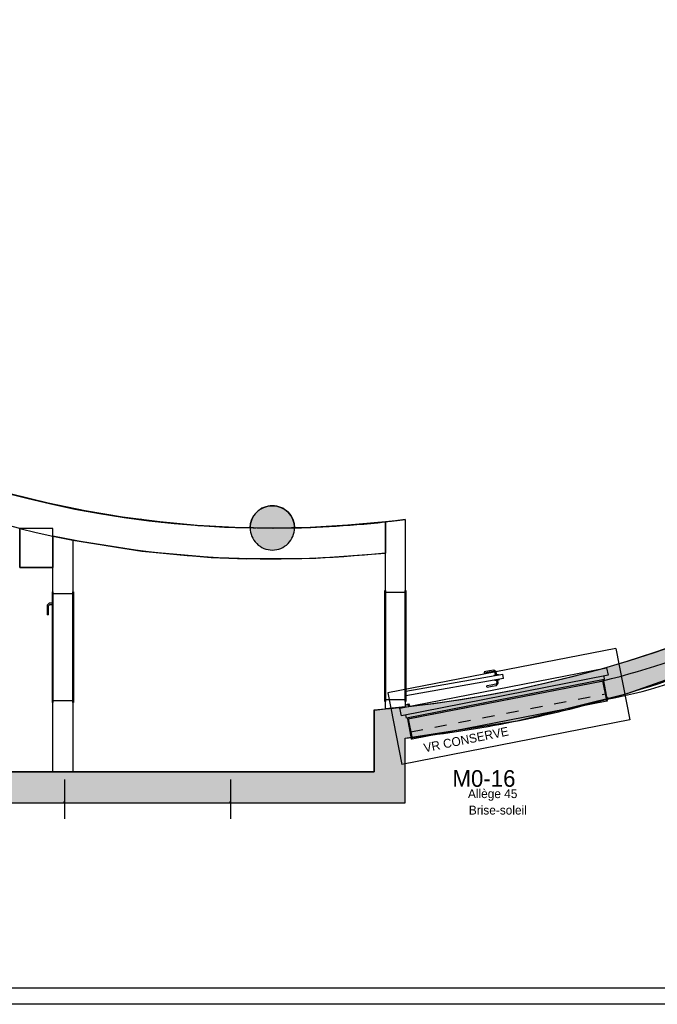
# Model space of a CAD drawing. Extents: x -24342 to 73038, y -9656 to 30949.
# Tile 14 of 118: x 1728 to 2303, y -4796 to -3907. Entities that reach past the tile are written whole.
import ezdxf
from ezdxf import colors
from ezdxf.entities.mleader import LeaderData, LeaderLine
from ezdxf.math import Vec2, Vec3

# ---------------------------------------------------------------- set-up
doc = ezdxf.new("R2010")
doc.units = 0
doc.set_wipeout_variables(frame=1)
for name, pattern in [('21.0032_xref_rdc_02_pro$0$Points tirets', [670.277762, 352.777767, -176.388884, 0, -141.111112]), ('21.0032_xref_rdc_02_pro$0$Tirets A', [220, 110, -110]), ('21.0032_xref_rdc_02_pro$0$Traits', [564.444447, 282.222223, -282.222223]), ('21.0032_xref_rdc_02_pro$0$Wipeout_Contour', [1000, 0, -1000]), ('ACAD_ISO12W100', [21, 12, -3, 0, -3, 0, -3])]:
    doc.linetypes.add(name, pattern=pattern)
for name, color, linetype in [('0_XREF', 250, 'Continuous'), ('21.0032_xref_rdc_02_pro$0$00-00 nomenclature fenetres amphi 300', 251, 'Continuous'), ('21.0032_xref_rdc_02_pro$0$01-01 Terrain 3D.Terrain', 251, 'Continuous'), ('21.0032_xref_rdc_02_pro$0$02-06 Poutre.Construction', 251, 'Continuous'), ('21.0032_xref_rdc_02_pro$0$06-05 Texte 50ème 20ème - DCE.Texte', 251, 'Continuous'), ('21.0032_xref_rdc_02_pro$0$08-01 2D Dessin général.2D', 251, 'Continuous'), ('21.0032_xref_rdc_02_pro$0$08-01 contour hachures', 251, 'Continuous'), ('21.0032_xref_rdc_02_pro$0$A-AREA-____-OTLN.Modèle IFC', 251, 'Continuous'), ('21.0032_xref_rdc_02_pro$0$A-DOOR-____-OTLN.Modèle IFC', 251, 'Continuous'), ('21.0032_xref_rdc_02_pro$0$A-GLAZ-____-OTLN.Modèle IFC', 251, 'Continuous'), ('21.0032_xref_rdc_02_pro$0$A-WALL-____-OTLN.Modèle IFC', 251, 'Continuous'), ('21.0032_xref_rdc_02_pro$0$C-TOPO-____-OTLN.Modèle IFC', 251, 'Continuous'), ('21.0032_xref_rdc_02_pro$0$S-COLS-____-OTLN.Modèle IFC', 251, 'Continuous'), ('2_INCENDIE', 30, 'Continuous')]:
    doc.layers.add(name, color=color, linetype=linetype)
doc.styles.add('21.0032_xref_rdc_02_pro$0$Standard', font='txt')
doc.styles.add('21.0032_xref_rdc_02_pro$0$STYLE_GENERE_3', font='txt')
doc.styles.get("Standard").update_dxf_attribs({"font": 'calibri.ttf'})

# ---------------------------------------------------------------- blocks, each defined once
blk = doc.blocks.new('21.0032_xref_rdc_02_pro$0$Mur_3_1', base_point=(20620, -46000))
at = {"layer": '21.0032_xref_rdc_02_pro$0$A-WALL-____-OTLN.Modèle IFC', "linetype": 'Continuous'}
blk.add_hatch(color=256, dxfattribs=at).paths.add_polyline_path([(20480, -45582.1), (20480, -45860), (20760, -45860), (20760, -45555.4, -0.00629)])
at = {"layer": '21.0032_xref_rdc_02_pro$0$A-WALL-____-OTLN.Modèle IFC', "linetype": 'Continuous', "flags": 128}
for points in [[(20480, -45582.1), (20480, -45860)], [(20760, -45860), (20760, -45555.4)]]:
    blk.add_lwpolyline(points, dxfattribs=at)
blk = doc.blocks.new('21.0032_xref_rdc_02_pro$0$Percement_8_1')
at = {"linetype": '21.0032_xref_rdc_02_pro$0$Wipeout_Contour', "ltscale": 202105.698171}
blk.add_wipeout([(22588.3, -45191.7), (22578.7, -45194.4), (22581.4, -45204), (22591, -45201.3)], dxfattribs=at).dxf.layer = '21.0032_xref_rdc_02_pro$0$A-WALL-____-OTLN.Modèle IFC'
at = {"layer": '21.0032_xref_rdc_02_pro$0$A-WALL-____-OTLN.Modèle IFC', "linetype": 'Continuous', "flags": 128}
for points in [[(22588.3, -45191.7), (22578.7, -45194.4)], [(22578.7, -45194.4), (22581.4, -45204)], [(22581.4, -45204), (22591, -45201.3)], [(22591, -45201.3), (22588.3, -45191.7)]]:
    blk.add_lwpolyline(points, dxfattribs=at)
blk = doc.blocks.new('21.0032_xref_rdc_02_pro$0$Mur_5_1', base_point=(20620, -45429))
at = {"layer": '21.0032_xref_rdc_02_pro$0$A-WALL-____-OTLN.Modèle IFC', "linetype": 'Continuous'}
for points in [[(30460, -34440, -0.38226), (20760, -45273.7), (20760, -45555.4, 0.041552), (22581.4, -45204), (22578.7, -45194.4), (22588.3, -45191.7), (22591, -45201.3, 0.02809), (23778.2, -44793.7), (23774.4, -44784.4), (23783.7, -44780.7), (23787.5, -44789.9, 0.040226), (25390.2, -43979.4), (25385, -43970.9), (25393.5, -43965.7), (25398.7, -43974.2, 0.02835), (26439.8, -43252.5), (26433.7, -43244.6), (26441.6, -43238.5), (26447.7, -43246.4, 0.040092), (27764.9, -42034.2), (27757.5, -42027.4), (27764.3, -42020.1), (27771.7, -42026.9, 0.028357), (28577.4, -41049), (28569.4, -41043.1), (28575.3, -41035), (28583.3, -41040.9, 0.040091), (29521.1, -39516.2), (29512.2, -39511.7), (29516.8, -39502.8), (29525.7, -39507.3, 0.028338), (30034.8, -38347.9), (30025.4, -38344.4), (30028.9, -38335), (30038.3, -38338.5, 0.067979), (30699.9, -35385.7), (30690, -35384.9), (30690.8, -35374.9), (30700.8, -35375.7, 0.020952), (30740, -34440)], [(22581.4, -45204, 0.000224), (22591, -45201.3)], [(20760, -45273.7, -0.006453), (20480, -45301.1), (20760, -45555.4)], [(20480, -45301.1), (20480, -45582.1, 0.00629), (20760, -45555.4)]]:
    blk.add_hatch(color=256, dxfattribs=at).paths.add_polyline_path(points)
at = {"layer": '21.0032_xref_rdc_02_pro$0$A-WALL-____-OTLN.Modèle IFC', "linetype": 'Continuous', "flags": 128}
blk.add_lwpolyline([(20480, -45301.1), (20480, -45582.1)], dxfattribs=at)
at = {"layer": '21.0032_xref_rdc_02_pro$0$A-WALL-____-OTLN.Modèle IFC', "linetype": 'Continuous'}
for radius, start, end in [(10900, 274.84173, 0), (11180, 285.73043, 292.1666), (11180, 276.16169, 285.67919)]:
    blk.add_arc((19560, -34440), radius, start, end, dxfattribs=at)
blk = doc.blocks.new('21.0032_xref_rdc_02_pro$0$Forme_1_1')
at = {"layer": '21.0032_xref_rdc_02_pro$0$C-TOPO-____-OTLN.Modèle IFC', "linetype": 'Continuous', "flags": 128}
for points in [[(20760, -45555.4), (21770.1, -45399.4), (22761.8, -45151.7), (23263.6, -44976.4), (23726.6, -44814.6), (24656.7, -44390.7), (25544.1, -43883.6), (26381.6, -43297.7), (27162, -42637.7), (27878.9, -41909.1), (27943.1, -41830.7), (28526.3, -41118.2), (29008.4, -40405), (29098.7, -40271.4), (29591.4, -39375.9), (30000.3, -38439.2), (30321.9, -37469), (30553.5, -36473.5), (30693.3, -35461), (30740, -34440), (30740, -32530), (30740, -32380)], [(20760, -46140), (20760, -45555.4)], [(11610, -46140), (15770.3, -46140), (17958.5, -46140), (20760, -46140)], [(24660, -47957.5), (24611.4, -47957.5), (23891.2, -47957.5), (17868.7, -47957.5), (16887.4, -47957.5), (10046.6, -47957.5), (9110, -47957.5)]]:
    blk.add_lwpolyline(points, dxfattribs=at)
blk = doc.blocks.new('21.0032_xref_rdc_02_pro$0$Percement_17_1')
at = {"linetype": '21.0032_xref_rdc_02_pro$0$Wipeout_Contour', "ltscale": 197631.469342}
blk.add_wipeout([(17688.3, -46130), (17678.3, -46130), (17678.3, -46140), (17688.3, -46140)], dxfattribs=at).dxf.layer = '21.0032_xref_rdc_02_pro$0$A-WALL-____-OTLN.Modèle IFC'
at = {"layer": '21.0032_xref_rdc_02_pro$0$A-WALL-____-OTLN.Modèle IFC', "linetype": '21.0032_xref_rdc_02_pro$0$Points tirets'}
blk.add_line((17683.3, -45930), (17683.3, -46340), dxfattribs=at)
at = {"layer": '21.0032_xref_rdc_02_pro$0$A-WALL-____-OTLN.Modèle IFC', "linetype": 'Continuous', "flags": 128}
for points in [[(17688.3, -46130), (17678.3, -46130)], [(17678.3, -46130), (17678.3, -46140)], [(17678.3, -46140), (17688.3, -46140)], [(17688.3, -46140), (17688.3, -46130)]]:
    blk.add_lwpolyline(points, dxfattribs=at)
blk = doc.blocks.new('21.0032_xref_rdc_02_pro$0$Percement_18_1')
at = {"linetype": '21.0032_xref_rdc_02_pro$0$Wipeout_Contour', "ltscale": 199854.828703}
blk.add_wipeout([(19186.6, -46130), (19176.6, -46130), (19176.6, -46140), (19186.6, -46140)], dxfattribs=at).dxf.layer = '21.0032_xref_rdc_02_pro$0$A-WALL-____-OTLN.Modèle IFC'
at = {"layer": '21.0032_xref_rdc_02_pro$0$A-WALL-____-OTLN.Modèle IFC', "linetype": '21.0032_xref_rdc_02_pro$0$Points tirets'}
blk.add_line((19181.6, -45930), (19181.6, -46340), dxfattribs=at)
at = {"layer": '21.0032_xref_rdc_02_pro$0$A-WALL-____-OTLN.Modèle IFC', "linetype": 'Continuous', "flags": 128}
for points in [[(19186.6, -46130), (19176.6, -46130)], [(19176.6, -46130), (19176.6, -46140)], [(19176.6, -46140), (19186.6, -46140)], [(19186.6, -46140), (19186.6, -46130)]]:
    blk.add_lwpolyline(points, dxfattribs=at)
blk = doc.blocks.new('21.0032_xref_rdc_02_pro$0$Mur_14_1', base_point=(20620, -46000))
at = {"layer": '21.0032_xref_rdc_02_pro$0$A-WALL-____-OTLN.Modèle IFC', "linetype": 'Continuous'}
for points in [[(11610, -45860), (11610, -46140), (11890, -45860)], [(11610, -46140), (11890, -46140), (11890, -45860)], [(20480, -45860), (11890, -45860), (11890, -46140), (13183.4, -46140), (13183.4, -46130), (13193.4, -46130), (13193.4, -46140), (14681.7, -46140), (14681.7, -46130), (14691.7, -46130), (14691.7, -46140), (16180, -46140), (16180, -46130), (16190, -46130), (16190, -46140), (17678.3, -46140), (17678.3, -46130), (17688.3, -46130), (17688.3, -46140), (19176.6, -46140), (19176.6, -46130), (19186.6, -46130), (19186.6, -46140), (20480, -46140)], [(20480, -45860), (20760, -46140), (20760, -45860)], [(20480, -46140), (20760, -46140), (20480, -45860)]]:
    blk.add_hatch(color=256, dxfattribs=at).paths.add_polyline_path(points)
at = {"layer": '21.0032_xref_rdc_02_pro$0$A-WALL-____-OTLN.Modèle IFC', "linetype": 'Continuous', "flags": 128}
for points in [[(11610, -46140), (11610, -45860)], [(20480, -45860), (11890, -45860)], [(20760, -46140), (20760, -45860)], [(11610, -46140), (13183.4, -46140)], [(13193.4, -46140), (14681.7, -46140)], [(14691.7, -46140), (16180, -46140)], [(16190, -46140), (17678.3, -46140)], [(17688.3, -46140), (19176.6, -46140)], [(19186.6, -46140), (20760, -46140)]]:
    blk.add_lwpolyline(points, dxfattribs=at)
blk = doc.blocks.new('21.0032_xref_rdc_02_pro$0$Mur_24_1', base_point=(17430, -44014))
at = {"layer": '21.0032_xref_rdc_02_pro$0$A-WALL-____-OTLN.Modèle IFC', "linetype": 'Continuous'}
for p, q in [((17280, -43662.3), (17280, -44014)), ((17580, -44014), (17580, -43662.3))]:
    blk.add_line(p, q, dxfattribs=at)
at = {"layer": '21.0032_xref_rdc_02_pro$0$A-WALL-____-OTLN.Modèle IFC', "linetype": 'Continuous', "flags": 128}
for points in [[(17580, -43662.3), (17280, -43662.3)], [(17280, -44014), (17580, -44014)]]:
    blk.add_lwpolyline(points, dxfattribs=at)
blk = doc.blocks.new('21.0032_xref_rdc_02_pro$0$Mur_218_1', base_point=(68756.5, -84280.5))
at = {"layer": '21.0032_xref_rdc_02_pro$0$01-01 Terrain 3D.Terrain', "linetype": 'Continuous'}
for radius, start in [(27000, 60.24473), (26400, 59.49751)]:
    blk.add_arc((47750, -67318), radius, start, 283.74337, dxfattribs=at)
blk = doc.blocks.new('21.0032_xref_rdc_02_pro$0$Poteau_13_1', base_point=(19560, -43657.8))
at = {"layer": '21.0032_xref_rdc_02_pro$0$S-COLS-____-OTLN.Modèle IFC', "linetype": 'Continuous'}
blk.add_hatch(color=256, dxfattribs=at).paths.add_polyline_path([(19360, -43657.8, 0.414214), (19560, -43857.8, 0.414214), (19760, -43657.8, 0.414214), (19560, -43457.8, 0.414214)])
at = {"layer": '21.0032_xref_rdc_02_pro$0$S-COLS-____-OTLN.Modèle IFC', "linetype": 'Continuous', "flags": 128}
blk.add_lwpolyline([(19360, -43657.8, 0.414214), (19560, -43857.8, 0.414214), (19760, -43657.8, 0.414214), (19560, -43457.8, 0.414214)], format="xyb", close=True, dxfattribs=at)
blk = doc.blocks.new('21.0032_xref_rdc_02_pro$0$Mur 1[9]_1', base_point=(8360, -48707.5))
at = {"layer": '21.0032_xref_rdc_02_pro$0$A-WALL-____-OTLN.Modèle IFC', "linetype": 'Continuous'}
blk.add_line((9260, -47807.5), (24510, -47807.5), dxfattribs=at)
blk = doc.blocks.new('21.0032_xref_rdc_02_pro$0$Mur 2[10]_1', base_point=(20670, -43581.6))
at = {"layer": '21.0032_xref_rdc_02_pro$0$A-WALL-____-OTLN.Modèle IFC', "linetype": 'Continuous'}
for p, q in [((20670.1, -43592.9), (20580, -43603.4)), ((20580, -43885.1), (20580, -43603.4)), ((20661.9, -43593.9), (20760, -43581.6)), ((20760, -43581.6), (20670.1, -43592.9)), ((20760, -43581.6), (20760, -43863.9)), ((20580, -45273.7), (20580, -43885.1)), ((20760, -43863.9), (20760, -45273.7)), ((20580, -45292.2), (20580, -45273.7)), ((20670, -45283.3), (20580, -45292.2)), ((20580, -45292.2), (20654.3, -45284.9)), ((20669.9, -45283.3), (20654.3, -45284.9)), ((20670, -45283.3), (20669.9, -45283.3)), ((20760, -45273.7), (20670, -45283.3)), ((20670, -45283.3), (20677.1, -45282.6)), ((20760, -45273.7), (20677.1, -45282.6))]:
    blk.add_line(p, q, dxfattribs=at)
blk = doc.blocks.new('21.0032_xref_rdc_02_pro$0$Elément Modèle 1[11]_1', base_point=(20760, -45279.1))
at = {"layer": '21.0032_xref_rdc_02_pro$0$A-DOOR-____-OTLN.Modèle IFC', "linetype": 'Continuous'}
for p, q in [((20575, -44224.1), (20580, -44224.1)), ((20575, -45224.1), (20575, -44224.1)), ((20580, -44224.1), (20580, -45224.1)), ((20580, -44239.1), (20760, -44239.1)), ((20760, -44224.1), (20765, -44224.1)), ((20760, -45224.1), (20760, -44224.1)), ((20765, -44224.1), (20765, -45224.1)), ((21519.8, -44947.7), (21472.9, -44956)), ((21473.6, -44959.9), (21472.9, -44956)), ((21474.3, -44963.9), (21473.6, -44959.9)), ((21515.7, -44960.6), (21475, -44967.8)), ((21556.3, -44953.5), (21515.7, -44960.6)), ((21559.1, -44940.8), (21519.8, -44947.7)), ((21569.6, -44962.8), (21556.3, -44953.5)), ((21580.6, -44955.8), (21559.1, -44940.8)), ((21573.5, -44984.9), (21569.6, -44962.8)), ((21585.3, -44982.8), (21580.6, -44955.8)), ((20765, -45132.6), (21639.4, -44978.4)), ((21646.3, -45017.8), (20765, -45173.2)), ((21475, -44967.8), (21474.3, -44963.9)), ((21559.7, -44987.3), (21569.2, -44985.7)), ((21559.7, -44987.3), (21560.6, -44992.3)), ((21568.4, -45036.6), (21567.5, -45031.7)), ((21577.9, -45034.9), (21568.4, -45036.6)), ((21569.2, -44985.7), (21579.4, -44983.9)), ((21588.1, -45033.1), (21577.9, -45034.9)), ((21579.4, -44983.9), (21589.6, -44982.1)), ((21582.2, -45034.2), (21586.1, -45056.5)), ((21598.3, -45031.3), (21588.1, -45033.1)), ((21589.6, -44982.1), (21599.1, -44980.4)), ((21598.8, -45059.3), (21594, -45032.1)), ((21607.8, -45029.6), (21598.3, -45031.3)), ((21600, -44985.3), (21599.1, -44980.4)), ((21607.8, -45029.6), (21606.9, -45024.7)), ((21646.3, -45017.8), (21639.4, -44978.4)), ((21536.2, -45076.8), (21495.5, -45084)), ((21496.2, -45087.9), (21495.5, -45084)), ((21496.9, -45091.9), (21496.2, -45087.9)), ((21497.6, -45095.8), (21496.9, -45091.9)), ((21497.6, -45095.8), (21544.6, -45087.5)), ((21576.9, -45069.6), (21536.2, -45076.8)), ((21544.6, -45087.5), (21583.9, -45080.6)), ((21586.1, -45056.5), (21576.9, -45069.6)), ((21583.9, -45080.6), (21598.8, -45059.3)), ((20580, -45224.1), (20575, -45224.1)), ((20760, -45209.1), (20580, -45209.1)), ((20765, -45224.1), (20760, -45224.1))]:
    blk.add_line(p, q, dxfattribs=at)
blk = doc.blocks.new('21.0032_xref_rdc_02_pro$0$Elément Modèle 2[12]_1', base_point=(22506.8, -44566.5))
at = {"layer": '21.0032_xref_rdc_02_pro$0$A-GLAZ-____-OTLN.Modèle IFC', "linetype": 'Continuous'}
for p, q in [((20711.1, -45284.3), (22575.8, -44919.9)), ((22575.8, -44919.9), (22589.2, -44988.6)), ((22589.2, -44988.6), (20724.5, -45353)), ((22555.7, -45025.7), (20769.5, -45374.7)), ((20781.3, -45382.6), (22547.8, -45037.4)), ((22577.7, -45216.4), (22542.9, -45038.4)), ((22545.9, -45027.6), (22547.8, -45037.4)), ((22547.8, -45037.4), (22582.6, -45215.5)), ((22550, -44996.2), (22555.7, -45025.7)), ((20821.6, -45563.2), (22578.4, -45219.9)), ((22578.2, -45218.9), (22577.7, -45216.4)), ((22578.2, -45218.9), (22583.1, -45218)), ((22578.4, -45219.9), (22578.2, -45218.9)), ((22578.4, -45219.9), (22583.3, -45219)), ((22582.6, -45215.5), (22583.1, -45218)), ((22583.1, -45218), (22583.3, -45219)), ((20724.5, -45353), (20711.1, -45284.3)), ((20771.1, -45252.2), (20772.8, -45251.8)), ((20772, -45257.1), (20771.1, -45252.2)), ((20773.7, -45256.7), (20772, -45257.1)), ((20772.8, -45251.8), (20776.9, -45251)), ((20772.8, -45251.8), (20773.7, -45256.7)), ((20777.9, -45255.9), (20773.7, -45256.7)), ((20793.2, -45247.8), (20776.9, -45251)), ((20777.9, -45255.9), (20786.7, -45254.2)), ((20786.7, -45254.2), (20789.6, -45268.9)), ((20796.1, -45249.8), (20793.2, -45247.8)), ((20799.4, -45267), (20796.1, -45249.8)), ((20769.5, -45374.7), (20763.8, -45345.3)), ((20781.3, -45382.6), (20779.3, -45372.8)), ((20816.1, -45560.7), (20781.3, -45382.6)), ((20786.2, -45381.7), (20821, -45559.7)), ((20816.5, -45563.2), (20816.1, -45560.7)), ((20816.5, -45563.2), (20821.5, -45562.2)), ((20816.7, -45564.2), (20816.5, -45563.2)), ((20816.7, -45564.2), (20821.6, -45563.2)), ((20821, -45559.7), (20821.5, -45562.2)), ((20821.5, -45562.2), (20821.6, -45563.2))]:
    blk.add_line(p, q, dxfattribs=at)
blk = doc.blocks.new('21.0032_xref_rdc_02_pro$0$Mur 3[17]_1', base_point=(27386.9, -29306.8))
at = {"layer": '21.0032_xref_rdc_02_pro$0$A-WALL-____-OTLN.Modèle IFC', "linetype": 'Continuous'}
for p, q in [((17537.7, -43435.5), (17207.3, -43354.8)), ((17276.6, -43371.5), (17359.5, -43391.9)), ((17410.2, -43404.3), (17359.5, -43391.9)), ((17400, -43401.8), (17555.6, -43439.2)), ((17870.8, -43503.9), (17537.7, -43435.5)), ((17549.3, -43437.6), (17608.9, -43450)), ((17608.9, -43450), (17692.5, -43467.3)), ((17692.5, -43467.3), (17738.3, -43476.7)), ((17731, -43475.2), (17886.8, -43506.6)), ((18206.3, -43560.1), (17870.8, -43503.9)), ((17881.2, -43505.5), (17943.9, -43516.1)), ((17943.9, -43516.1), (18028.1, -43530.2)), ((18028.1, -43530.2), (18068.7, -43537)), ((18064.8, -43536.4), (18220.3, -43561.9)), ((18543.5, -43603.8), (18206.3, -43560.1)), ((18215.4, -43561.1), (18281.1, -43569.7)), ((18281.1, -43569.7), (18365.8, -43580.7)), ((18400.9, -43585.3), (18365.8, -43580.7)), ((18400.9, -43585.3), (18555.6, -43604.9)), ((18882.2, -43635), (18543.5, -43603.8)), ((18551.4, -43604.4), (18620.1, -43610.8)), ((18620.1, -43610.8), (18705.1, -43618.7)), ((18705.1, -43618.7), (18723.7, -43620.4)), ((18723.7, -43620.4), (18724.4, -43620.5)), ((18739.3, -43621.9), (18892.3, -43635.6)), ((20580, -43603.4), (20241.4, -43634.8)), ((20242.7, -43634.6), (20580, -43603.4)), ((20580, -43603.4), (20580, -43885.1)), ((17280, -43662.3), (17429.7, -43698.1)), ((17429.7, -43698.1), (17580, -43731.4)), ((19221.7, -43653.8), (18882.2, -43635)), ((18888.7, -43635.3), (18960.4, -43639.3)), ((18960.4, -43639.3), (19045.6, -43644.1)), ((19045.6, -43644.1), (19067.7, -43645.3)), ((19079.9, -43646), (19229.9, -43653.9)), ((19561.8, -43660), (19221.7, -43653.8)), ((19227, -43653.8), (19301.4, -43655.2)), ((19301.4, -43655.2), (19386.8, -43656.8)), ((19386.8, -43656.8), (19413.6, -43657.3)), ((19423, -43657.5), (19567.9, -43659.9)), ((19901.8, -43653.7), (19561.8, -43660)), ((19565.7, -43659.9), (19728.2, -43656.9)), ((19728.2, -43656.9), (19764.1, -43656.2)), ((19770.7, -43656.1), (19905.9, -43653.4)), ((20241.4, -43634.8), (19901.8, -43653.7)), ((19904.4, -43653.5), (20069.5, -43644.3)), ((20069.5, -43644.3), (20127.2, -43641.1)), ((20130.9, -43640.9), (20243.4, -43634.6)), ((17580, -43731.4), (17669.9, -43750.1)), ((17669.9, -43750.1), (17760, -43767.9)), ((17760, -43767.9), (18381.6, -43866.6)), ((17846.9, -43784.3), (17760, -43767.9)), ((18381.6, -43866.6), (17846.9, -43784.3)), ((18381.6, -43866.6), (19008.4, -43924)), ((18525.6, -43883.5), (18381.6, -43866.6)), ((19008.4, -43924), (18525.6, -43883.5)), ((19952.3, -43931.9), (20580, -43885.1)), ((19008.4, -43924), (19322.9, -43937)), ((19209.8, -43933.5), (19008.4, -43924)), ((19322.9, -43937), (19209.8, -43933.5)), ((19322.9, -43937), (19952.3, -43931.9)), ((19895.8, -43934.1), (19322.9, -43937)), ((19952.3, -43931.9), (19895.8, -43934.1))]:
    blk.add_line(p, q, dxfattribs=at)
blk = doc.blocks.new('21.0032_xref_rdc_02_pro$0$Mur 6[35]_1', base_point=(17670, -43731.4))
at = {"layer": '21.0032_xref_rdc_02_pro$0$A-WALL-____-OTLN.Modèle IFC', "linetype": 'Continuous'}
for p, q in [((17580, -44014), (17580, -43731.4)), ((17580, -43731.4), (17669.9, -43750.1)), ((17669.9, -43750.1), (17760, -43767.9)), ((17760, -43767.9), (17760, -45860)), ((17580, -45860), (17580, -44014)), ((17760, -45860), (17580, -45860))]:
    blk.add_line(p, q, dxfattribs=at)
blk = doc.blocks.new('21.0032_xref_rdc_02_pro$0$Elément Modèle 4[36]_1', base_point=(17580, -44248.6))
at = {"layer": '21.0032_xref_rdc_02_pro$0$A-DOOR-____-OTLN.Modèle IFC', "linetype": 'Continuous'}
for p, q in [((17575, -45233.6), (17575, -44233.6)), ((17575, -44233.6), (17580, -44233.6)), ((17580, -44233.6), (17580, -45233.6)), ((17580, -44248.6), (17760, -44248.6)), ((17760, -45233.6), (17760, -44233.6)), ((17760, -44233.6), (17765, -44233.6)), ((17765, -44233.6), (17765, -45233.6)), ((17547.3, -44337.6), (17529, -44356)), ((17575, -44337.6), (17547.3, -44337.6)), ((17529, -44356), (17529, -44395.9)), ((17529, -44395.9), (17529, -44443.6)), ((17541, -44360.9), (17552.3, -44349.6)), ((17541, -44402.3), (17541, -44360.9)), ((17541, -44443.6), (17541, -44402.3)), ((17552.3, -44349.6), (17575, -44349.6)), ((17532.9, -44443.6), (17529, -44443.6)), ((17537, -44443.6), (17532.9, -44443.6)), ((17541, -44443.6), (17537, -44443.6)), ((17760, -45218.6), (17580, -45218.6)), ((17580, -45233.6), (17575, -45233.6)), ((17765, -45233.6), (17760, -45233.6))]:
    blk.add_line(p, q, dxfattribs=at)
blk = doc.blocks.new('21.0032_xref_rdc_02_pro$0$Poutre_78_1', base_point=(20809.1, -45499.1))
at = {"layer": '21.0032_xref_rdc_02_pro$0$02-06 Poutre.Construction', "linetype": '21.0032_xref_rdc_02_pro$0$Tirets A'}
for p, q in [((20786.1, -45381.3), (22542.9, -45038.4)), ((22565.9, -45156.2), (22542.9, -45038.4)), ((20809.1, -45499.1), (22565.9, -45156.2)), ((20809.1, -45499.1), (20786.1, -45381.3))]:
    blk.add_line(p, q, dxfattribs=at)
blk = doc.blocks.new('21.0032_xref_rdc_02_pro$0$Poutre_79_1', base_point=(20809.1, -45499.1))
at = {"layer": '21.0032_xref_rdc_02_pro$0$02-06 Poutre.Construction', "linetype": '21.0032_xref_rdc_02_pro$0$Tirets A'}
for p, q in [((20786.1, -45381.3), (22542.9, -45038.4)), ((22565.9, -45156.2), (22542.9, -45038.4)), ((20809.1, -45499.1), (22565.9, -45156.2)), ((20809.1, -45499.1), (20786.1, -45381.3))]:
    blk.add_line(p, q, dxfattribs=at)
blk = doc.blocks.new('21.0032_xref_rdc_02_pro$0$Poutre_80_1', base_point=(20809.1, -45499.1))
at = {"layer": '21.0032_xref_rdc_02_pro$0$02-06 Poutre.Construction', "linetype": '21.0032_xref_rdc_02_pro$0$Tirets A'}
for p, q in [((20786.1, -45381.3), (22542.9, -45038.4)), ((22565.9, -45156.2), (22542.9, -45038.4)), ((20809.1, -45499.1), (22565.9, -45156.2)), ((20809.1, -45499.1), (20786.1, -45381.3))]:
    blk.add_line(p, q, dxfattribs=at)
blk = doc.blocks.new('21.0032_xref_rdc_02_pro$0$Poutre_81_1', base_point=(20809.1, -45499.1))
at = {"layer": '21.0032_xref_rdc_02_pro$0$02-06 Poutre.Construction', "linetype": '21.0032_xref_rdc_02_pro$0$Tirets A'}
for p, q in [((20786.1, -45381.3), (22542.9, -45038.4)), ((22565.9, -45156.2), (22542.9, -45038.4)), ((20809.1, -45499.1), (22565.9, -45156.2)), ((20809.1, -45499.1), (20786.1, -45381.3))]:
    blk.add_line(p, q, dxfattribs=at)
blk = doc.blocks.new('21.0032_xref_rdc_02_pro')
at = {"layer": '21.0032_xref_rdc_02_pro$0$08-01 2D Dessin général.2D', "linetype": 'Continuous', "flags": 128}
blk.add_lwpolyline([(2254.29, -4503.84, 0.047469), (2376.62, -4461.33)], format="xyb", dxfattribs=at)
at = {"layer": '21.0032_xref_rdc_02_pro$0$08-01 contour hachures', "linetype": '21.0032_xref_rdc_02_pro$0$Traits', "flags": 128}
for points in [[(2266.1, -4474.54), (2060.2, -4514.69)], [(2266.1, -4474.54), (2278.7, -4539.14)], [(2060.2, -4514.69), (2072.8, -4579.29)], [(2278.7, -4539.14), (2072.8, -4579.29)]]:
    blk.add_lwpolyline(points, dxfattribs=at)
at = {"layer": '21.0032_xref_rdc_02_pro$0$A-AREA-____-OTLN.Modèle IFC', "linetype": 'Continuous', "flags": 128}
blk.add_lwpolyline([(1189, -4586), (2048, -4586), (2048, -4530.11, 0.002303), (2058, -4529.22), (2058, -4388.51, -0.079551), (1758, -4373.14), (1758, -4401.4), (1728, -4401.4), (1728, -4366.23, -0.176116), (1189, -4004.55), (1189, -4184)], format="xyb", close=True, dxfattribs=at)
at = {"layer": '21.0032_xref_rdc_02_pro$0$A-DOOR-____-OTLN.Modèle IFC', "linetype": 'Continuous', "xscale": 0.1, "yscale": 0.1, "zscale": 0.1}
for name, p in [('21.0032_xref_rdc_02_pro$0$Elément Modèle 4[36]_1', (1758, -4424.86)), ('21.0032_xref_rdc_02_pro$0$Elément Modèle 1[11]_1', (2076, -4527.91))]:
    blk.add_blockref(name, p, dxfattribs=at)
at = {"layer": '21.0032_xref_rdc_02_pro$0$A-WALL-____-OTLN.Modèle IFC', "linetype": 'Continuous', "xscale": 0.1, "yscale": 0.1, "zscale": 0.1}
for name, p in [('21.0032_xref_rdc_02_pro$0$Mur 3[17]_1', (2738.69, -2930.68)), ('21.0032_xref_rdc_02_pro$0$Mur 2[10]_1', (2067, -4358.16)), ('21.0032_xref_rdc_02_pro$0$Mur 6[35]_1', (1767, -4373.14)), ('21.0032_xref_rdc_02_pro$0$Percement_8_1', (0, 0))]:
    blk.add_blockref(name, p, dxfattribs=at)
at = {"layer": '21.0032_xref_rdc_02_pro$0$A-WALL-____-OTLN.Modèle IFC', "xscale": 0.1, "yscale": 0.1, "zscale": 0.1}
for name, p in [('21.0032_xref_rdc_02_pro$0$Mur_24_1', (1743, -4401.4)), ('21.0032_xref_rdc_02_pro$0$Mur_3_1', (2062, -4600))]:
    blk.add_blockref(name, p, dxfattribs=at)
at = {"layer": '21.0032_xref_rdc_02_pro$0$S-COLS-____-OTLN.Modèle IFC', "xscale": 0.1, "yscale": 0.1, "zscale": 0.1}
blk.add_blockref('21.0032_xref_rdc_02_pro$0$Poteau_13_1', (1956, -4365.78), dxfattribs=at)
at = {"layer": '21.0032_xref_rdc_02_pro$0$00-00 nomenclature fenetres amphi 300', "linetype": 'Continuous', "insert": (2146.99, -4592.05), "char_height": 15, "attachment_point": 5, "style": '21.0032_xref_rdc_02_pro$0$STYLE_GENERE_3'}
blk.add_mtext('\\A1;M0-16', dxfattribs=at)
at = {"layer": '21.0032_xref_rdc_02_pro$0$06-05 Texte 50ème 20ème - DCE.Texte', "linetype": 'Continuous', "insert": (2130.87, -4556.86), "char_height": 8, "attachment_point": 5, "rotation": 11.42405, "style": '21.0032_xref_rdc_02_pro$0$Standard'}
blk.add_mtext('\\A1;VR CONSERVE', dxfattribs=at)
at = {"layer": '21.0032_xref_rdc_02_pro$0$06-05 Texte 50ème 20ème - DCE.Texte', "linetype": 'Continuous', "char_height": 8, "attachment_point": 5, "style": '21.0032_xref_rdc_02_pro$0$Standard'}
for s, insert in [('\\A1;Allège 45', (2154.85, -4606.86)), ('\\A1;Brise-soleil', (2159.49, -4620.56))]:
    blk.add_mtext(s, dxfattribs=dict(at, insert=insert))
at = {"layer": '21.0032_xref_rdc_02_pro$0$08-01 2D Dessin général.2D', "linetype": 'Continuous', "flags": 128}
blk.add_lwpolyline([(2258.14, -4520.4, 0.06685), (2380.14, -4479.84)], format="xyb", dxfattribs=at)
at = {"layer": '21.0032_xref_rdc_02_pro$0$A-AREA-____-OTLN.Modèle IFC', "linetype": 'Continuous', "flags": 128}
blk.add_lwpolyline([(2753.65, -2928), (2720.09, -2928, 0.243428), (1976, -2522.22, -0.999999), (1936, -2522.22, 0.018837), (1866.68, -2526.34, 0.045559), (1701.96, -2557.69, 0.328606), (1034.22, -3424, -0.414214), (1054.22, -3444, -0.414214), (1034.22, -3464, 0.401562), (1936, -4365.78, -0.999999), (1976, -4365.78, 0.027214), (2076, -4358.16), (2076, -4527.37, 0.38226), (3046, -3444), (3046, -3171), (2983.5, -3171), (2983.5, -3133), (3011.5, -3133), (3011.5, -2943), (2940.9, -2943, 0.047883), (2827.62, -2764.8), (2705.57, -2860.35, -0.021851)], format="xyb", close=True, dxfattribs=at)
at = {"layer": '21.0032_xref_rdc_02_pro$0$01-01 Terrain 3D.Terrain', "xscale": 0.1, "yscale": 0.1, "zscale": 0.1}
blk.add_blockref('21.0032_xref_rdc_02_pro$0$Mur_218_1', (6875.65, -8428.05), dxfattribs=at)
at = {"layer": '21.0032_xref_rdc_02_pro$0$02-06 Poutre.Construction', "xscale": 0.1, "yscale": 0.1, "zscale": 0.1}
for name in ['21.0032_xref_rdc_02_pro$0$Poutre_78_1', '21.0032_xref_rdc_02_pro$0$Poutre_79_1', '21.0032_xref_rdc_02_pro$0$Poutre_80_1', '21.0032_xref_rdc_02_pro$0$Poutre_81_1']:
    blk.add_blockref(name, (2080.91, -4549.91), dxfattribs=at)
at = {"layer": '21.0032_xref_rdc_02_pro$0$A-GLAZ-____-OTLN.Modèle IFC', "linetype": 'Continuous', "xscale": 0.1, "yscale": 0.1, "zscale": 0.1}
blk.add_blockref('21.0032_xref_rdc_02_pro$0$Elément Modèle 2[12]_1', (2250.68, -4456.65), dxfattribs=at)
at = {"layer": '21.0032_xref_rdc_02_pro$0$A-WALL-____-OTLN.Modèle IFC', "xscale": 0.1, "yscale": 0.1, "zscale": 0.1}
blk.add_blockref('21.0032_xref_rdc_02_pro$0$Mur_5_1', (2062, -4542.9), dxfattribs=at)
at = {"layer": '21.0032_xref_rdc_02_pro$0$C-TOPO-____-OTLN.Modèle IFC', "linetype": 'Continuous', "xscale": 0.1, "yscale": 0.1, "zscale": 0.1}
blk.add_blockref('21.0032_xref_rdc_02_pro$0$Forme_1_1', (0, 0), dxfattribs=at)
at = {"layer": '21.0032_xref_rdc_02_pro$0$A-WALL-____-OTLN.Modèle IFC', "linetype": 'Continuous', "xscale": 0.1, "yscale": 0.1, "zscale": 0.1}
for name in ['21.0032_xref_rdc_02_pro$0$Percement_17_1', '21.0032_xref_rdc_02_pro$0$Percement_18_1']:
    blk.add_blockref(name, (0, 0), dxfattribs=at)
blk.add_blockref('21.0032_xref_rdc_02_pro$0$Mur 1[9]_1', (836, -4870.75), dxfattribs=at)
at = {"layer": '21.0032_xref_rdc_02_pro$0$A-WALL-____-OTLN.Modèle IFC', "xscale": 0.1, "yscale": 0.1, "zscale": 0.1}
blk.add_blockref('21.0032_xref_rdc_02_pro$0$Mur_14_1', (2062, -4600), dxfattribs=at)

msp = doc.modelspace()

# ---------------------------------------------------------------- block references
at = {"layer": '0_XREF', "linetype": 'ACAD_ISO12W100'}
msp.add_blockref('21.0032_xref_rdc_02_pro', (0, 0), dxfattribs=at)

# ---------------------------------------------------------------- next in the draw order: leaders
at = {"layer": '2_INCENDIE'}
ml = msp.add_multileader_mtext('Standard', dxfattribs=at)
ml.set_content('CENTRALE DE COMMANDE ( AUTOMATE ) \\PVENTILATION NATURELLE DE LA GALERIE\\P\\P3 INTERRUPTEURS DE COMMANDE \\PDE LA VENTILATION MANUELLE', color=256)
ml.set_leader_properties()
ml.build(insert=Vec2(0, 0))
ml.multileader.update_dxf_attribs({"text_left_attachment_type": 2, "text_right_attachment_type": 2, "dogleg_length": 0.36, "arrow_head_size": 100})
ctx = ml.context
ctx.base_point, ctx.char_height, ctx.arrow_head_size, ctx.plane_origin = Vec3(1409.25, -2758.89), 50, 100, Vec3(4852.64, -1676.62)
ctx.left_attachment, ctx.right_attachment, ctx.text_align_type = 2, 2, 2
notes = []
notes.append((ctx, [(0, (1, 1, 0), (2812.95, -2758.89), (-1, 0), 66.63, [(1, [(3028.5, -2664.61), (3028.5, -2822.72)], 0, [])])]))
ctx.mtext.insert, ctx.mtext.alignment, ctx.mtext.flow_direction = Vec3(2744.32, -2563.81), 3, 5
ctx.mtext.has_bg_fill, ctx.mtext.bg_color, ctx.mtext.bg_scale_factor, ctx.mtext.bg_transparency, ctx.mtext.use_window_bg_color = 1, -1027028792, 1.5, 0, 1
for ctx, leaders in notes:
    for number, flags, end, landing, length, lines in leaders:
        leader = LeaderData()
        leader.index, (leader.has_last_leader_line, leader.has_dogleg_vector, leader.attachment_direction) = number, flags
        leader.last_leader_point, leader.dogleg_vector, leader.dogleg_length = Vec3(end), Vec3(landing), length
        for number, points, colour, breaks in lines:
            line = LeaderLine()
            line.index, line.vertices, line.color, line.breaks = number, Vec3.list(points), colors.encode_raw_color(colour), breaks
            leader.lines.append(line)
        ctx.leaders.append(leader)

doc.saveas('drawing.dxf')
